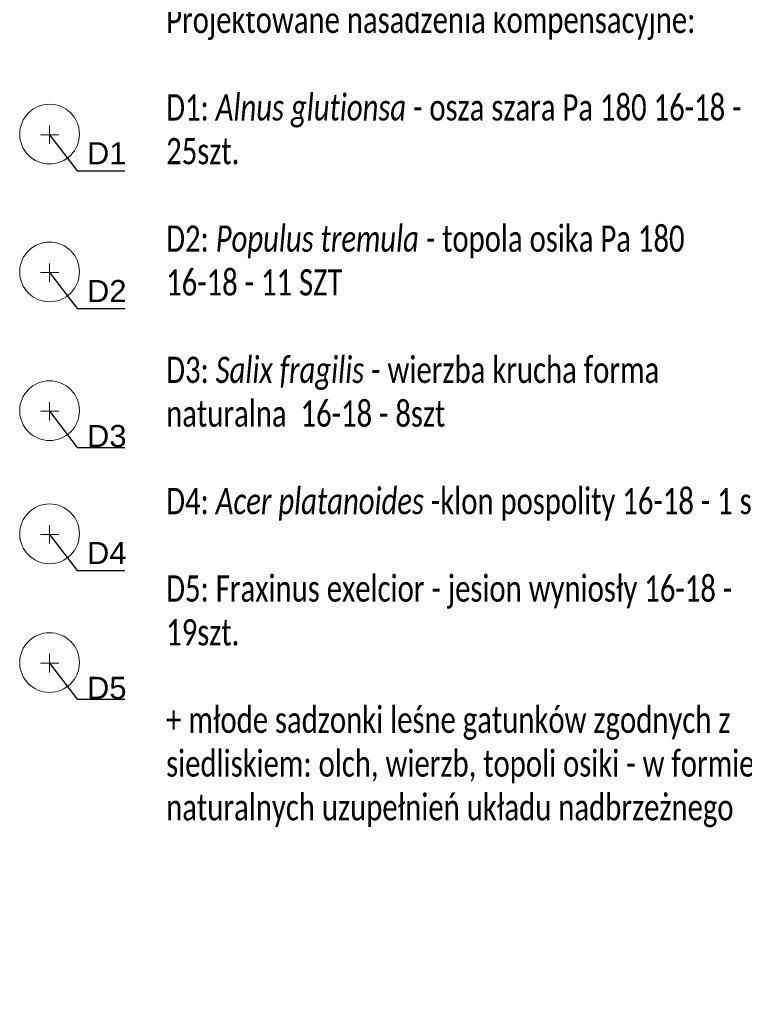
# Model space of a CAD drawing. Header units: metres. Extents: x 6540907 to 6541833, y 5893434 to 5894895.
# Tile 222 of 256: x 6541767 to 6541833, y 5894084 to 5894173. Entities that reach past the tile are written whole.
import ezdxf
from ezdxf import colors
from ezdxf.entities.mleader import LeaderData, LeaderLine
from ezdxf.math import Vec2, Vec3

# ---------------------------------------------------------------- set-up
doc = ezdxf.new("R2010")
doc.units = ezdxf.units.M
doc.header["$MEASUREMENT"] = 0
doc.layers.get('0').update_dxf_attribs({"color": 2, "linetype": 'CONTINUOUS', "lineweight": 5})
doc.layers.add('z_0_tabela', color=7, linetype='CONTINUOUS')
for name, color, linetype, lineweight in [('z_i_drzewa_opis', 7, 'CONTINUOUS', 25), ('z_n_kom_alnus glutinosa', 162, 'CONTINUOUS', 20), ('z_nas_kom_acer platanoides', 162, 'CONTINUOUS', 20), ('z_nas_kom_fraxinus', 162, 'CONTINUOUS', 20), ('z_nas_kom_populus tremula', 162, 'CONTINUOUS', 20), ('z_nas_kom_salix', 162, 'CONTINUOUS', 20)]:
    doc.layers.add(name, color=color, linetype=linetype, lineweight=lineweight)
doc.styles.add('Opisowy', font='arial.ttf')
doc.styles.get("Standard").update_dxf_attribs({"font": 'Arial', "width": 0.75})

# ---------------------------------------------------------------- blocks, each defined once
blk = doc.blocks.new('_None')
blk = doc.blocks.new('d')
at = {"linetype": 'Continuous'}
for points in [[(0.461, 0), (-0.461, 0)], [(0, 0.461), (0, -0.461)]]:
    blk.add_lwpolyline(points, dxfattribs=at)
blk.add_circle((0, 0.031), 1.5, dxfattribs=at)

msp = doc.modelspace()

# ---------------------------------------------------------------- block references
at = {"layer": 'z_n_kom_alnus glutinosa', "linetype": 'Continuous', "xscale": 1.8, "yscale": 1.8, "zscale": 1.8}
msp.add_blockref('d', (6541770.007, 5894162.696), dxfattribs=at)
at = {"layer": 'z_nas_kom_acer platanoides', "linetype": 'Continuous', "xscale": 1.8, "yscale": 1.8, "zscale": 1.8}
msp.add_blockref('d', (6541770.007, 5894126.566), dxfattribs=at)
at = {"layer": 'z_nas_kom_fraxinus', "linetype": 'Continuous', "xscale": 1.8, "yscale": 1.8, "zscale": 1.8}
msp.add_blockref('d', (6541770.007, 5894114.932), dxfattribs=at)
at = {"layer": 'z_nas_kom_populus tremula', "linetype": 'Continuous', "xscale": 1.8, "yscale": 1.8, "zscale": 1.8}
msp.add_blockref('d', (6541770.007, 5894150.24), dxfattribs=at)
at = {"layer": 'z_nas_kom_salix', "linetype": 'Continuous', "xscale": 1.8, "yscale": 1.8, "zscale": 1.8}
msp.add_blockref('d', (6541770.007, 5894137.697), dxfattribs=at)

# ---------------------------------------------------------------- texts
at = {"layer": 'z_0_tabela', "insert": (6541780.537, 5894197.978), "char_height": 2.371635, "width": 53.0449, "attachment_point": 1}
msp.add_mtext('{\\fCalibri|b0|i0|c238|p34;Legenda:\\P\\Pdrzewo liściaste - do adaptacji \\P\\Pmasywy do adaptacji\\P\\PProjektowane nasadzenia kompensacyjne:\\P\\PD1: \\fCalibri|b0|i1|c238|p34;Alnus glutionsa \\fCalibri|b0|i0|c238|p34;- osza szara Pa 180 16-18 - 25szt.\\P\\PD2: \\fCalibri|b0|i1|c238|p34;Populus tremula - \\fCalibri|b0|i0|c238|p34;topola osika Pa 180 16-18 - 11 SZT\\P\\PD3: \\fCalibri|b0|i1|c238|p34;Salix fragilis \\fCalibri|b0|i0|c238|p34;- wierzba krucha forma naturalna  16-18 - 8szt\\P\\PD4: \\fCalibri|b0|i1|c238|p34;Acer platanoides\\fCalibri|b0|i0|c238|p34; -klon pospolity 16-18 - 1 szt.\\P\\PD5: Fraxinus exelcior - jesion wyniosły 16-18 - 19szt. \\P\\fCalibri|b0|i1|c238|p34;\\P\\fCalibri|b0|i0|c238|p34;+ młode sadzonki leśne gatunków zgodnych z siedliskiem: olch, wierzb, topoli osiki - w formie naturalnych uzupełnień układu nadbrzeżnego}', dxfattribs=at)

# ---------------------------------------------------------------- leaders
at = {"layer": 'z_i_drzewa_opis'}
ml = msp.add_multileader_mtext('Standard', dxfattribs=at)
ml.set_content('D1', color=256, style='Opisowy')
ml.set_leader_properties()
ml.set_arrow_properties(name='NONE')
ml.build(insert=Vec2(0, 0))
ml.multileader.update_dxf_attribs({"has_dogleg": 0, "text_left_attachment_type": 6, "text_right_attachment_type": 5, "dogleg_length": 1.914, "arrow_head_size": 7.005})
ctx = ml.context
ctx.base_point, ctx.char_height, ctx.arrow_head_size, ctx.landing_gap_size, ctx.plane_origin = Vec3(6541772.51, 5894159.429), 2, 7.005, 0.876, Vec3(6541765.139, 5894155.045)
ctx.left_attachment, ctx.right_attachment = 6, 5
notes = []
notes.append((ctx, [(1, (1, 1, 0), (6541769.469, 5894159.429), (1, 0), 3.041, [(0, [(6541770.007, 5894162.696), (6541772.51, 5894159.429), (6541772.51, 5894159.429), (6541772.51, 5894159.429), (6541772.51, 5894159.429), (6541772.51, 5894159.429), (6541772.51, 5894159.429), (6541772.51, 5894159.429), (6541772.51, 5894159.429), (6541772.51, 5894159.429), (6541772.51, 5894159.429), (6541772.51, 5894159.429), (6541772.51, 5894159.429), (6541772.51, 5894159.429), (6541772.51, 5894159.429), (6541772.51, 5894159.429), (6541772.51, 5894159.429), (6541772.51, 5894159.429), (6541772.51, 5894159.429), (6541772.51, 5894159.429), (6541772.51, 5894159.429), (6541772.51, 5894159.429), (6541772.51, 5894159.429), (6541772.51, 5894159.429), (6541772.51, 5894159.429), (6541772.51, 5894159.429), (6541772.51, 5894159.429), (6541772.51, 5894159.429), (6541772.51, 5894159.429), (6541772.51, 5894159.429), (6541772.51, 5894159.429), (6541772.51, 5894159.429), (6541772.51, 5894159.429), (6541772.51, 5894159.429), (6541772.51, 5894159.429), (6541772.51, 5894159.429), (6541772.51, 5894159.429), (6541772.51, 5894159.429), (6541772.51, 5894159.429), (6541772.51, 5894159.429), (6541772.51, 5894159.429), (6541772.51, 5894159.429), (6541772.51, 5894159.429), (6541772.51, 5894159.429), (6541772.51, 5894159.429), (6541772.51, 5894159.429), (6541772.51, 5894159.429), (6541772.51, 5894159.429), (6541772.51, 5894159.429), (6541772.51, 5894159.429), (6541772.51, 5894159.429), (6541772.51, 5894159.429), (6541772.51, 5894159.429), (6541772.51, 5894159.429), (6541772.51, 5894159.429), (6541772.51, 5894159.429), (6541772.51, 5894159.429), (6541772.51, 5894159.429), (6541772.51, 5894159.429), (6541772.51, 5894159.429), (6541772.51, 5894159.429), (6541772.51, 5894159.429), (6541772.51, 5894159.429), (6541772.51, 5894159.429), (6541772.51, 5894159.429), (6541772.51, 5894159.429), (6541772.51, 5894159.429), (6541772.51, 5894159.429), (6541772.51, 5894159.429), (6541772.51, 5894159.429), (6541772.51, 5894159.429), (6541772.51, 5894159.429), (6541772.51, 5894159.429), (6541772.51, 5894159.429), (6541772.51, 5894159.429), (6541772.51, 5894159.429), (6541772.51, 5894159.429), (6541772.51, 5894159.429), (6541772.51, 5894159.429), (6541772.51, 5894159.429), (6541772.51, 5894159.429), (6541772.51, 5894159.429), (6541772.51, 5894159.429), (6541772.51, 5894159.429), (6541772.51, 5894159.429), (6541772.51, 5894159.429), (6541772.51, 5894159.429), (6541772.51, 5894159.429), (6541772.51, 5894159.429), (6541772.51, 5894159.429), (6541772.51, 5894159.429), (6541772.51, 5894159.429), (6541772.51, 5894159.429), (6541772.51, 5894159.429), (6541772.51, 5894159.429), (6541772.51, 5894159.429), (6541772.51, 5894159.429), (6541772.51, 5894159.429), (6541772.51, 5894159.429), (6541772.51, 5894159.429), (6541772.51, 5894159.429), (6541772.51, 5894159.429), (6541772.51, 5894159.429), (6541772.51, 5894159.429), (6541772.51, 5894159.429), (6541772.51, 5894159.429), (6541772.51, 5894159.429), (6541772.51, 5894159.429), (6541772.51, 5894159.429), (6541772.51, 5894159.429), (6541772.51, 5894159.429), (6541772.51, 5894159.429), (6541772.51, 5894159.429), (6541772.51, 5894159.429), (6541772.51, 5894159.429), (6541772.51, 5894159.429), (6541772.51, 5894159.429), (6541772.51, 5894159.429), (6541772.51, 5894159.429), (6541772.51, 5894159.429), (6541772.51, 5894159.429), (6541772.51, 5894159.429)], 256, [])])]))
ctx.mtext.insert, ctx.mtext.flow_direction = Vec3(6541773.386, 5894162.021), 5
ml = msp.add_multileader_mtext('Standard', dxfattribs=at)
ml.set_content('D2', color=256, style='Opisowy')
ml.set_leader_properties()
ml.set_arrow_properties(name='NONE')
ml.build(insert=Vec2(0, 0))
ml.multileader.update_dxf_attribs({"has_dogleg": 0, "text_left_attachment_type": 6, "text_right_attachment_type": 5, "text_top_attachment_type": 0, "text_bottom_attachment_type": 0, "dogleg_length": 1.914, "arrow_head_size": 7.005})
ctx = ml.context
ctx.base_point, ctx.char_height, ctx.arrow_head_size, ctx.landing_gap_size, ctx.plane_origin = Vec3(6541772.51, 5894146.974), 2, 7.005, 0.876, Vec3(6541765.139, 5894142.589)
ctx.left_attachment, ctx.right_attachment, ctx.attachment_type = 6, 5, 2
notes.append((ctx, [(1, (1, 1, 0), (6541769.469, 5894146.974), (1, 0), 3.041, [(0, [(6541770.007, 5894150.24), (6541772.51, 5894146.974), (6541772.51, 5894146.974), (6541772.51, 5894146.974), (6541772.51, 5894146.974), (6541772.51, 5894146.974), (6541772.51, 5894146.974), (6541772.51, 5894146.974), (6541772.51, 5894146.974), (6541772.51, 5894146.974), (6541772.51, 5894146.974), (6541772.51, 5894146.974), (6541772.51, 5894146.974), (6541772.51, 5894146.974), (6541772.51, 5894146.974), (6541772.51, 5894146.974), (6541772.51, 5894146.974), (6541772.51, 5894146.974), (6541772.51, 5894146.974), (6541772.51, 5894146.974), (6541772.51, 5894146.974), (6541772.51, 5894146.974), (6541772.51, 5894146.974), (6541772.51, 5894146.974), (6541772.51, 5894146.974), (6541772.51, 5894146.974), (6541772.51, 5894146.974), (6541772.51, 5894146.974), (6541772.51, 5894146.974), (6541772.51, 5894146.974), (6541772.51, 5894146.974), (6541772.51, 5894146.974), (6541772.51, 5894146.974), (6541772.51, 5894146.974), (6541772.51, 5894146.974), (6541772.51, 5894146.974), (6541772.51, 5894146.974), (6541772.51, 5894146.974), (6541772.51, 5894146.974), (6541772.51, 5894146.974), (6541772.51, 5894146.974), (6541772.51, 5894146.974), (6541772.51, 5894146.974), (6541772.51, 5894146.974), (6541772.51, 5894146.974), (6541772.51, 5894146.974), (6541772.51, 5894146.974), (6541772.51, 5894146.974), (6541772.51, 5894146.974), (6541772.51, 5894146.974), (6541772.51, 5894146.974), (6541772.51, 5894146.974), (6541772.51, 5894146.974), (6541772.51, 5894146.974), (6541772.51, 5894146.974), (6541772.51, 5894146.974), (6541772.51, 5894146.974), (6541772.51, 5894146.974), (6541772.51, 5894146.974), (6541772.51, 5894146.974), (6541772.51, 5894146.974), (6541772.51, 5894146.974), (6541772.51, 5894146.974), (6541772.51, 5894146.974), (6541772.51, 5894146.974), (6541772.51, 5894146.974), (6541772.51, 5894146.974), (6541772.51, 5894146.974), (6541772.51, 5894146.974), (6541772.51, 5894146.974), (6541772.51, 5894146.974), (6541772.51, 5894146.974), (6541772.51, 5894146.974), (6541772.51, 5894146.974), (6541772.51, 5894146.974), (6541772.51, 5894146.974), (6541772.51, 5894146.974), (6541772.51, 5894146.974), (6541772.51, 5894146.974), (6541772.51, 5894146.974), (6541772.51, 5894146.974), (6541772.51, 5894146.974), (6541772.51, 5894146.974), (6541772.51, 5894146.974), (6541772.51, 5894146.974), (6541772.51, 5894146.974), (6541772.51, 5894146.974), (6541772.51, 5894146.974), (6541772.51, 5894146.974), (6541772.51, 5894146.974), (6541772.51, 5894146.974), (6541772.51, 5894146.974), (6541772.51, 5894146.974), (6541772.51, 5894146.974), (6541772.51, 5894146.974), (6541772.51, 5894146.974), (6541772.51, 5894146.974), (6541772.51, 5894146.974), (6541772.51, 5894146.974), (6541772.51, 5894146.974), (6541772.51, 5894146.974), (6541772.51, 5894146.974), (6541772.51, 5894146.974), (6541772.51, 5894146.974), (6541772.51, 5894146.974), (6541772.51, 5894146.974), (6541772.51, 5894146.974), (6541772.51, 5894146.974), (6541772.51, 5894146.974), (6541772.51, 5894146.974), (6541772.51, 5894146.974), (6541772.51, 5894146.974), (6541772.51, 5894146.974), (6541772.51, 5894146.974), (6541772.51, 5894146.974), (6541772.51, 5894146.974), (6541772.51, 5894146.974), (6541772.51, 5894146.974), (6541772.51, 5894146.974), (6541772.51, 5894146.974), (6541772.51, 5894146.974), (6541772.51, 5894146.974)], 256, [])])]))
ctx.mtext.insert, ctx.mtext.flow_direction = Vec3(6541773.386, 5894149.566), 5
ml = msp.add_multileader_mtext('Standard', dxfattribs=at)
ml.set_content('D3', color=256, style='Opisowy')
ml.set_leader_properties()
ml.set_arrow_properties(name='NONE')
ml.build(insert=Vec2(0, 0))
ml.multileader.update_dxf_attribs({"has_dogleg": 0, "text_left_attachment_type": 6, "text_right_attachment_type": 5, "text_top_attachment_type": 0, "text_bottom_attachment_type": 0, "dogleg_length": 1.914, "arrow_head_size": 7.005})
ctx = ml.context
ctx.base_point, ctx.char_height, ctx.arrow_head_size, ctx.landing_gap_size, ctx.plane_origin = Vec3(6541772.51, 5894134.43), 2, 7.005, 0.876, Vec3(6541765.139, 5894130.046)
ctx.left_attachment, ctx.right_attachment, ctx.attachment_type = 6, 5, 2
notes.append((ctx, [(1, (1, 1, 0), (6541769.469, 5894134.43), (1, 0), 3.041, [(0, [(6541770.007, 5894137.697), (6541772.51, 5894134.43), (6541772.51, 5894134.43), (6541772.51, 5894134.43), (6541772.51, 5894134.43), (6541772.51, 5894134.43), (6541772.51, 5894134.43), (6541772.51, 5894134.43), (6541772.51, 5894134.43), (6541772.51, 5894134.43), (6541772.51, 5894134.43), (6541772.51, 5894134.43), (6541772.51, 5894134.43), (6541772.51, 5894134.43), (6541772.51, 5894134.43), (6541772.51, 5894134.43), (6541772.51, 5894134.43), (6541772.51, 5894134.43), (6541772.51, 5894134.43), (6541772.51, 5894134.43), (6541772.51, 5894134.43), (6541772.51, 5894134.43), (6541772.51, 5894134.43), (6541772.51, 5894134.43), (6541772.51, 5894134.43), (6541772.51, 5894134.43), (6541772.51, 5894134.43), (6541772.51, 5894134.43), (6541772.51, 5894134.43), (6541772.51, 5894134.43), (6541772.51, 5894134.43), (6541772.51, 5894134.43), (6541772.51, 5894134.43), (6541772.51, 5894134.43), (6541772.51, 5894134.43), (6541772.51, 5894134.43), (6541772.51, 5894134.43), (6541772.51, 5894134.43), (6541772.51, 5894134.43), (6541772.51, 5894134.43), (6541772.51, 5894134.43), (6541772.51, 5894134.43), (6541772.51, 5894134.43), (6541772.51, 5894134.43), (6541772.51, 5894134.43), (6541772.51, 5894134.43), (6541772.51, 5894134.43), (6541772.51, 5894134.43), (6541772.51, 5894134.43), (6541772.51, 5894134.43), (6541772.51, 5894134.43), (6541772.51, 5894134.43), (6541772.51, 5894134.43), (6541772.51, 5894134.43), (6541772.51, 5894134.43), (6541772.51, 5894134.43), (6541772.51, 5894134.43), (6541772.51, 5894134.43), (6541772.51, 5894134.43), (6541772.51, 5894134.43), (6541772.51, 5894134.43), (6541772.51, 5894134.43), (6541772.51, 5894134.43), (6541772.51, 5894134.43), (6541772.51, 5894134.43), (6541772.51, 5894134.43), (6541772.51, 5894134.43), (6541772.51, 5894134.43), (6541772.51, 5894134.43), (6541772.51, 5894134.43), (6541772.51, 5894134.43), (6541772.51, 5894134.43), (6541772.51, 5894134.43), (6541772.51, 5894134.43), (6541772.51, 5894134.43), (6541772.51, 5894134.43), (6541772.51, 5894134.43), (6541772.51, 5894134.43), (6541772.51, 5894134.43), (6541772.51, 5894134.43), (6541772.51, 5894134.43), (6541772.51, 5894134.43), (6541772.51, 5894134.43), (6541772.51, 5894134.43), (6541772.51, 5894134.43), (6541772.51, 5894134.43), (6541772.51, 5894134.43), (6541772.51, 5894134.43), (6541772.51, 5894134.43), (6541772.51, 5894134.43), (6541772.51, 5894134.43), (6541772.51, 5894134.43), (6541772.51, 5894134.43), (6541772.51, 5894134.43), (6541772.51, 5894134.43), (6541772.51, 5894134.43), (6541772.51, 5894134.43), (6541772.51, 5894134.43), (6541772.51, 5894134.43), (6541772.51, 5894134.43), (6541772.51, 5894134.43), (6541772.51, 5894134.43), (6541772.51, 5894134.43), (6541772.51, 5894134.43), (6541772.51, 5894134.43), (6541772.51, 5894134.43), (6541772.51, 5894134.43), (6541772.51, 5894134.43), (6541772.51, 5894134.43), (6541772.51, 5894134.43), (6541772.51, 5894134.43), (6541772.51, 5894134.43), (6541772.51, 5894134.43), (6541772.51, 5894134.43), (6541772.51, 5894134.43), (6541772.51, 5894134.43), (6541772.51, 5894134.43), (6541772.51, 5894134.43), (6541772.51, 5894134.43), (6541772.51, 5894134.43), (6541772.51, 5894134.43), (6541772.51, 5894134.43)], 256, [])])]))
ctx.mtext.insert, ctx.mtext.flow_direction = Vec3(6541773.386, 5894136.465), 5
ml = msp.add_multileader_mtext('Standard', dxfattribs=at)
ml.set_content('D4', color=256, style='Opisowy')
ml.set_leader_properties()
ml.set_arrow_properties(name='NONE')
ml.build(insert=Vec2(0, 0))
ml.multileader.update_dxf_attribs({"has_dogleg": 0, "text_left_attachment_type": 6, "text_right_attachment_type": 5, "text_top_attachment_type": 0, "text_bottom_attachment_type": 0, "dogleg_length": 1.914, "arrow_head_size": 7.005})
ctx = ml.context
ctx.base_point, ctx.char_height, ctx.arrow_head_size, ctx.landing_gap_size, ctx.plane_origin = Vec3(6541772.51, 5894123.299), 2, 7.005, 0.876, Vec3(6541765.139, 5894118.915)
ctx.left_attachment, ctx.right_attachment, ctx.attachment_type = 6, 5, 2
notes.append((ctx, [(1, (1, 1, 0), (6541769.469, 5894123.299), (1, 0), 3.041, [(0, [(6541770.007, 5894126.566), (6541772.51, 5894123.299), (6541772.51, 5894123.299), (6541772.51, 5894123.299), (6541772.51, 5894123.299), (6541772.51, 5894123.299), (6541772.51, 5894123.299), (6541772.51, 5894123.299), (6541772.51, 5894123.299), (6541772.51, 5894123.299), (6541772.51, 5894123.299), (6541772.51, 5894123.299), (6541772.51, 5894123.299), (6541772.51, 5894123.299), (6541772.51, 5894123.299), (6541772.51, 5894123.299), (6541772.51, 5894123.299), (6541772.51, 5894123.299), (6541772.51, 5894123.299), (6541772.51, 5894123.299), (6541772.51, 5894123.299), (6541772.51, 5894123.299), (6541772.51, 5894123.299), (6541772.51, 5894123.299), (6541772.51, 5894123.299), (6541772.51, 5894123.299), (6541772.51, 5894123.299), (6541772.51, 5894123.299), (6541772.51, 5894123.299), (6541772.51, 5894123.299), (6541772.51, 5894123.299), (6541772.51, 5894123.299), (6541772.51, 5894123.299), (6541772.51, 5894123.299), (6541772.51, 5894123.299), (6541772.51, 5894123.299), (6541772.51, 5894123.299), (6541772.51, 5894123.299), (6541772.51, 5894123.299), (6541772.51, 5894123.299), (6541772.51, 5894123.299), (6541772.51, 5894123.299), (6541772.51, 5894123.299), (6541772.51, 5894123.299), (6541772.51, 5894123.299), (6541772.51, 5894123.299), (6541772.51, 5894123.299), (6541772.51, 5894123.299), (6541772.51, 5894123.299), (6541772.51, 5894123.299), (6541772.51, 5894123.299), (6541772.51, 5894123.299), (6541772.51, 5894123.299), (6541772.51, 5894123.299), (6541772.51, 5894123.299), (6541772.51, 5894123.299), (6541772.51, 5894123.299), (6541772.51, 5894123.299), (6541772.51, 5894123.299), (6541772.51, 5894123.299), (6541772.51, 5894123.299), (6541772.51, 5894123.299), (6541772.51, 5894123.299), (6541772.51, 5894123.299), (6541772.51, 5894123.299), (6541772.51, 5894123.299), (6541772.51, 5894123.299), (6541772.51, 5894123.299), (6541772.51, 5894123.299), (6541772.51, 5894123.299), (6541772.51, 5894123.299), (6541772.51, 5894123.299), (6541772.51, 5894123.299), (6541772.51, 5894123.299), (6541772.51, 5894123.299), (6541772.51, 5894123.299), (6541772.51, 5894123.299), (6541772.51, 5894123.299), (6541772.51, 5894123.299), (6541772.51, 5894123.299), (6541772.51, 5894123.299), (6541772.51, 5894123.299), (6541772.51, 5894123.299), (6541772.51, 5894123.299), (6541772.51, 5894123.299), (6541772.51, 5894123.299), (6541772.51, 5894123.299), (6541772.51, 5894123.299), (6541772.51, 5894123.299), (6541772.51, 5894123.299), (6541772.51, 5894123.299), (6541772.51, 5894123.299), (6541772.51, 5894123.299), (6541772.51, 5894123.299), (6541772.51, 5894123.299), (6541772.51, 5894123.299), (6541772.51, 5894123.299), (6541772.51, 5894123.299), (6541772.51, 5894123.299), (6541772.51, 5894123.299), (6541772.51, 5894123.299), (6541772.51, 5894123.299), (6541772.51, 5894123.299), (6541772.51, 5894123.299), (6541772.51, 5894123.299), (6541772.51, 5894123.299), (6541772.51, 5894123.299), (6541772.51, 5894123.299), (6541772.51, 5894123.299), (6541772.51, 5894123.299), (6541772.51, 5894123.299), (6541772.51, 5894123.299), (6541772.51, 5894123.299), (6541772.51, 5894123.299), (6541772.51, 5894123.299), (6541772.51, 5894123.299), (6541772.51, 5894123.299), (6541772.51, 5894123.299), (6541772.51, 5894123.299), (6541772.51, 5894123.299), (6541772.51, 5894123.299), (6541772.51, 5894123.299)], 256, [])])]))
ctx.mtext.insert, ctx.mtext.flow_direction = Vec3(6541773.386, 5894125.891), 5
ml = msp.add_multileader_mtext('Standard', dxfattribs=at)
ml.set_content('D5', color=256, style='Opisowy')
ml.set_leader_properties()
ml.set_arrow_properties(name='NONE')
ml.build(insert=Vec2(0, 0))
ml.multileader.update_dxf_attribs({"has_dogleg": 0, "text_left_attachment_type": 6, "text_right_attachment_type": 5, "text_top_attachment_type": 0, "text_bottom_attachment_type": 0, "dogleg_length": 1.914, "arrow_head_size": 7.005})
ctx = ml.context
ctx.base_point, ctx.char_height, ctx.arrow_head_size, ctx.landing_gap_size, ctx.plane_origin = Vec3(6541772.51, 5894111.665), 2, 7.005, 0.876, Vec3(6541765.139, 5894107.281)
ctx.left_attachment, ctx.right_attachment, ctx.attachment_type = 6, 5, 2
notes.append((ctx, [(1, (1, 1, 0), (6541769.469, 5894111.665), (1, 0), 3.041, [(0, [(6541770.007, 5894114.932), (6541772.51, 5894111.665), (6541772.51, 5894111.665), (6541772.51, 5894111.665), (6541772.51, 5894111.665), (6541772.51, 5894111.665), (6541772.51, 5894111.665), (6541772.51, 5894111.665), (6541772.51, 5894111.665), (6541772.51, 5894111.665), (6541772.51, 5894111.665), (6541772.51, 5894111.665), (6541772.51, 5894111.665), (6541772.51, 5894111.665), (6541772.51, 5894111.665), (6541772.51, 5894111.665), (6541772.51, 5894111.665), (6541772.51, 5894111.665), (6541772.51, 5894111.665), (6541772.51, 5894111.665), (6541772.51, 5894111.665), (6541772.51, 5894111.665), (6541772.51, 5894111.665), (6541772.51, 5894111.665), (6541772.51, 5894111.665), (6541772.51, 5894111.665), (6541772.51, 5894111.665), (6541772.51, 5894111.665), (6541772.51, 5894111.665), (6541772.51, 5894111.665), (6541772.51, 5894111.665), (6541772.51, 5894111.665), (6541772.51, 5894111.665), (6541772.51, 5894111.665), (6541772.51, 5894111.665), (6541772.51, 5894111.665), (6541772.51, 5894111.665), (6541772.51, 5894111.665), (6541772.51, 5894111.665), (6541772.51, 5894111.665), (6541772.51, 5894111.665), (6541772.51, 5894111.665), (6541772.51, 5894111.665), (6541772.51, 5894111.665), (6541772.51, 5894111.665), (6541772.51, 5894111.665), (6541772.51, 5894111.665), (6541772.51, 5894111.665), (6541772.51, 5894111.665), (6541772.51, 5894111.665), (6541772.51, 5894111.665), (6541772.51, 5894111.665), (6541772.51, 5894111.665), (6541772.51, 5894111.665), (6541772.51, 5894111.665), (6541772.51, 5894111.665), (6541772.51, 5894111.665), (6541772.51, 5894111.665), (6541772.51, 5894111.665), (6541772.51, 5894111.665), (6541772.51, 5894111.665), (6541772.51, 5894111.665), (6541772.51, 5894111.665), (6541772.51, 5894111.665), (6541772.51, 5894111.665), (6541772.51, 5894111.665), (6541772.51, 5894111.665), (6541772.51, 5894111.665), (6541772.51, 5894111.665), (6541772.51, 5894111.665), (6541772.51, 5894111.665), (6541772.51, 5894111.665), (6541772.51, 5894111.665), (6541772.51, 5894111.665), (6541772.51, 5894111.665), (6541772.51, 5894111.665), (6541772.51, 5894111.665), (6541772.51, 5894111.665), (6541772.51, 5894111.665), (6541772.51, 5894111.665), (6541772.51, 5894111.665), (6541772.51, 5894111.665), (6541772.51, 5894111.665), (6541772.51, 5894111.665), (6541772.51, 5894111.665), (6541772.51, 5894111.665), (6541772.51, 5894111.665), (6541772.51, 5894111.665), (6541772.51, 5894111.665), (6541772.51, 5894111.665), (6541772.51, 5894111.665), (6541772.51, 5894111.665), (6541772.51, 5894111.665), (6541772.51, 5894111.665), (6541772.51, 5894111.665), (6541772.51, 5894111.665), (6541772.51, 5894111.665), (6541772.51, 5894111.665), (6541772.51, 5894111.665), (6541772.51, 5894111.665), (6541772.51, 5894111.665), (6541772.51, 5894111.665), (6541772.51, 5894111.665), (6541772.51, 5894111.665), (6541772.51, 5894111.665), (6541772.51, 5894111.665), (6541772.51, 5894111.665), (6541772.51, 5894111.665), (6541772.51, 5894111.665), (6541772.51, 5894111.665), (6541772.51, 5894111.665), (6541772.51, 5894111.665), (6541772.51, 5894111.665), (6541772.51, 5894111.665), (6541772.51, 5894111.665), (6541772.51, 5894111.665), (6541772.51, 5894111.665), (6541772.51, 5894111.665), (6541772.51, 5894111.665), (6541772.51, 5894111.665), (6541772.51, 5894111.665), (6541772.51, 5894111.665)], 256, [])])]))
ctx.mtext.insert, ctx.mtext.flow_direction = Vec3(6541773.386, 5894113.699), 5
for ctx, leaders in notes:
    for number, flags, end, landing, length, lines in leaders:
        leader = LeaderData()
        leader.index, (leader.has_last_leader_line, leader.has_dogleg_vector, leader.attachment_direction) = number, flags
        leader.last_leader_point, leader.dogleg_vector, leader.dogleg_length = Vec3(end), Vec3(landing), length
        for number, points, colour, breaks in lines:
            line = LeaderLine()
            line.index, line.vertices, line.color, line.breaks = number, Vec3.list(points), colors.encode_raw_color(colour), breaks
            leader.lines.append(line)
        ctx.leaders.append(leader)

doc.saveas('drawing.dxf')
